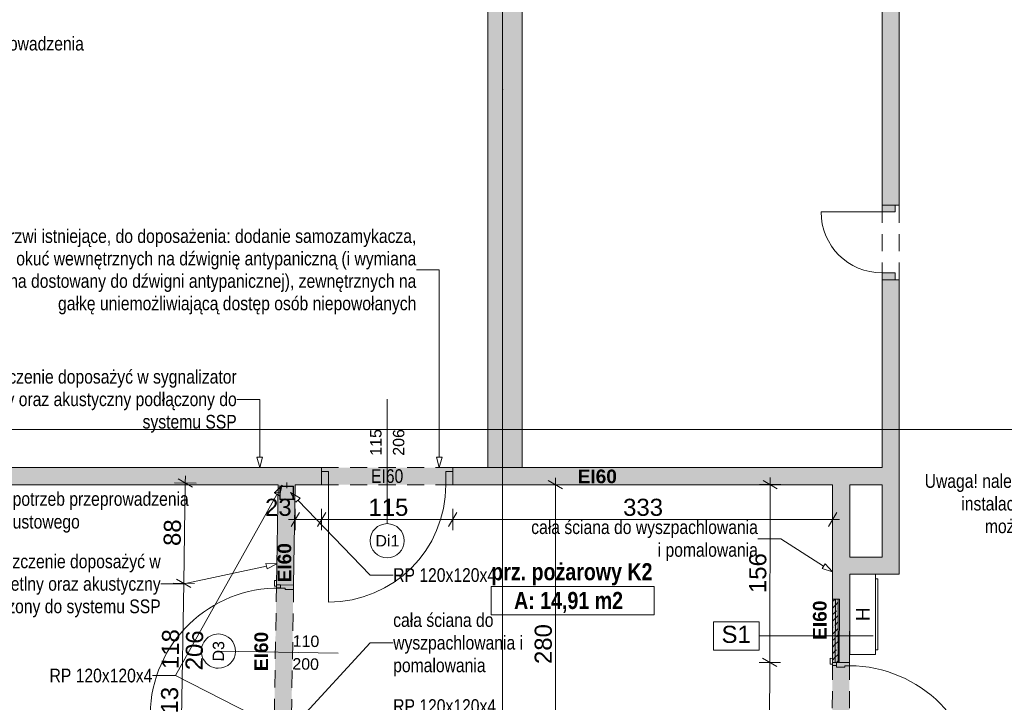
# Paper-space layout 'A-29. RZUT - PIĘTRO -1' of a CAD drawing. Header units: millimetres. Extents: x 0 to 950, y 0 to 750.
# Tile 7 of 28: x 131 to 303, y 258 to 377. Entities that reach past the tile are written whole.
import ezdxf
from ezdxf.xclip import XClip

# ---------------------------------------------------------------- set-up
doc = ezdxf.new("R2010")
doc.units = ezdxf.units.MM
doc.header["$MEASUREMENT"] = 0
doc.header["$XCLIPFRAME"] = 0
for name, pattern in [('DASHDOTX2', [1000, 500, -250, 0, -250]), ('DOT2', [3, 0.5, -2.5]), ('Przer. długie kreski', [2.5, 1.5, -1])]:
    doc.linetypes.add(name, pattern=pattern)
for name, color, linetype in [('A_konstrukcja stalowa', 7, 'Continuous'), ('A_podrys', 7, 'Continuous'), ('A_ppoż', 7, 'Continuous'), ('A_ppoż proj', 7, 'Continuous'), ('A_ściany', 7, 'Continuous'), ('A_ściany proj', 7, 'Continuous'), ('Drzwi Archicad', 7, 'Continuous')]:
    doc.layers.add(name, color=color, linetype=linetype)
for name, color, linetype, lineweight, true_color in [('A_konstrukcja stalowa_Nr_pióra__10', 7, 'Continuous', 13, 0x4b4b4b), ('A_opis ścian_Nr_pióra__19', 7, 'Continuous', 5, 0x191919), ('A_opis_Nr_pióra__10', 7, 'Continuous', 13, 0x4b4b4b), ('A_opis_Nr_pióra__255', 7, 'Continuous', 15, 0x242424), ('A_opis_Nr_pióra__8', 7, 'Continuous', 13, 0x4c4c4c), ('A_osie_Nr_pióra__16', 7, 'Continuous', 5, 0x0f0f0f), ('A_ppoż proj_Nr_pióra__8', 7, 'Continuous', 13, 0x4c4c4c), ('A_ppoż_Nr_pióra__8', 7, 'Continuous', 13, 0x4c4c4c), ('A_ściany proj_Nr_pióra__10', 7, 'Continuous', 13, 0x4b4b4b), ('A_ściany_Nr_pióra__10', 7, 'Continuous', 13, 0x4b4b4b)]:
    doc.layers.add(name, color=color, linetype=linetype, lineweight=lineweight, true_color=true_color)
for name, color, linetype, lineweight in [('A_ppoż_Nr_pióra__2', 8, 'Continuous', 13), ('A_strefy_Nr_pióra__1', 7, 'Continuous', 20), ('A_wymiary_Nr_pióra__1', 7, 'Continuous', 20), ('A_wymiary_Nr_pióra__2', 8, 'Continuous', 13), ('A_ściany proj_Nr_pióra__1', 7, 'Continuous', 20), ('A_ściany proj_Nr_pióra__2', 8, 'Continuous', 13), ('A_ściany_Nr_pióra__1', 7, 'Continuous', 20), ('Drzwi Archicad_Nr_pióra__1', 7, 'Continuous', 20), ('Drzwi Archicad_Nr_pióra__3', 252, 'Continuous', 13), ('Znaczniki drzwi Archicada_Nr_pióra__3', 252, 'Continuous', 13)]:
    doc.layers.add(name, color=color, linetype=linetype, lineweight=lineweight)
doc.styles.add('STYL_AUTOMATYCZNY_1', font='arial.ttf')
doc.styles.add('STYL_AUTOMATYCZNY_2', font='ARIALN.TTF')
doc.styles.add('STYL_AUTOMATYCZNY_3', font='arial.ttf')
doc.styles.add('STYL_AUTOMATYCZNY_4', font='arial.ttf')
doc.styles.add('STYL_AUTOMATYCZNY_5', font='arial.ttf')
doc.styles.add('STYL_AUTOMATYCZNY_6', font='ARIALN.TTF')
pattern_1 = [(45, (-3203.2107, -656.7228), (-1.1404925, 1.1404925), []), (45, (-3202.0702, -656.7228), (-1.1404925, 1.1404925), [0.80646, -0.40322])]

# ---------------------------------------------------------------- blocks, each defined once
blk = doc.blocks.new('Rysunek_2_2', base_point=(-3203.21, -656.72))
at = {"layer": 'A_konstrukcja stalowa', "linetype": 'Continuous', "lineweight": 0, "true_color": 0x252525}
h = blk.add_hatch(color=250, dxfattribs=at)
h.paths.add_polyline_path([(176.33, 295.54), (176.29, 293.14), (178.69, 293.1), (178.73, 295.5)])
h.paths.add_polyline_path([(176.43, 295.44), (178.63, 295.41), (178.59, 293.21), (176.39, 293.24)], flags=0)
at = {"layer": 'A_ppoż', "linetype": 'Continuous', "lineweight": 0, "true_color": 0x0b0b0b}
blk.add_hatch(color=28, dxfattribs=at).paths.add_polyline_path([(183.63, 298.75), (183.63, 295.75), (206.65, 295.75), (206.65, 298.75)])
at = {"layer": 'A_ppoż proj', "linetype": 'Continuous', "lineweight": 0, "true_color": 0x121212}
for points in [[(175.31, 251.99), (178.31, 251.94), (178.69, 278.15), (175.69, 278.2)], [(273.13, 240.95), (276.13, 240.95), (276.19, 264.55), (274.19, 264.55), (274.22, 275.65), (273.22, 275.65)]]:
    blk.add_hatch(color=250, dxfattribs=at).paths.add_polyline_path(points)
at = {"layer": 'A_ściany', "linetype": 'Continuous', "lineweight": 0, "true_color": 0x000000}
for points in [[(218.78, 298.75), (218.78, 408.53), (212.78, 408.53), (212.78, 298.75)], [(284.88, 405.79), (281.88, 405.79), (281.88, 344.79), (284.88, 344.79)], [(281.88, 331.71), (281.88, 283.05), (284.88, 280.05), (284.88, 331.71)], [(115.55, 298.75), (115.55, 298.35), (115.55, 295.75), (183.63, 295.75), (183.63, 298.75)], [(206.63, 295.75), (281.88, 295.75), (281.88, 298.75), (206.63, 298.75)], [(176.03, 295.75), (175.74, 278.2), (178.74, 278.15), (179.03, 295.75)], [(276.22, 275.65), (276.22, 295.75), (273.22, 295.75), (273.22, 275.65)], [(281.88, 283.05), (276.22, 283.05), (276.22, 280.05), (284.88, 280.05)], [(276.19, 264.55), (276.22, 275.65), (274.42, 275.65), (274.39, 264.55)]]:
    blk.add_hatch(color=18, dxfattribs=at).paths.add_polyline_path(points)
at = {"layer": 'A_ściany proj', "linetype": 'Continuous', "lineweight": 0, "true_color": 0x4b4b4b}
h = blk.add_hatch(dxfattribs=at)
h.set_pattern_fill('FP_65_0002', color=251, style=0, pattern_type=2)
h.set_pattern_definition(pattern_1)
h.paths.add_polyline_path([(273.22, 275.65), (273.19, 264.55), (273.69, 264.55), (273.72, 275.65)])
h = blk.add_hatch(dxfattribs=at)
h.set_pattern_fill('FP_65_0002', color=251, style=0, pattern_type=2)
h.set_pattern_definition(pattern_1)
h.paths.add_polyline_path([(274.19, 264.55), (274.22, 275.65), (273.72, 275.65), (273.69, 264.55)])
at = {"layer": 'Drzwi Archicad', "linetype": 'Continuous', "lineweight": 0, "true_color": 0xfdfdfd}
for points in [[(281.88, 344.79), (281.88, 343.59), (284.18, 343.59), (284.18, 344.79)], [(284.18, 331.71), (284.18, 332.91), (281.88, 332.91), (281.88, 331.71)], [(183.63, 295.75), (184.83, 295.75), (184.83, 298.05), (183.63, 298.05)], [(206.63, 298.05), (205.43, 298.05), (205.43, 295.75), (206.63, 295.75)]]:
    blk.add_hatch(color=7, dxfattribs=at).paths.add_polyline_path(points)
at = {"layer": 'A_konstrukcja stalowa_Nr_pióra__10', "color": 251, "linetype": 'Continuous', "lineweight": 13, "ltscale": 2, "true_color": 0x4b4b4b}
for p, q in [((176.33, 295.54), (176.29, 293.14)), ((178.73, 295.5), (176.33, 295.54)), ((176.39, 293.24), (176.43, 295.44)), ((176.43, 295.44), (178.63, 295.41)), ((178.63, 295.41), (178.59, 293.21)), ((178.69, 293.1), (178.73, 295.5)), ((176.29, 293.14), (178.69, 293.1)), ((178.59, 293.21), (176.39, 293.24))]:
    blk.add_line(p, q, dxfattribs=at)
at = {"layer": 'A_konstrukcja stalowa_Nr_pióra__10', "color": 251, "linetype": 'DOT2', "lineweight": 13, "ltscale": 2, "true_color": 0x4b4b4b}
for p, q in [((177.54, 296.12), (177.48, 292.52)), ((175.31, 294.36), (179.71, 294.29))]:
    blk.add_line(p, q, dxfattribs=at)
at = {"layer": 'A_opis ścian_Nr_pióra__19', "color": 250, "linetype": 'Continuous', "lineweight": 5, "ltscale": 2, "true_color": 0x191919}
for p, q in [((260.32, 271.7), (252.32, 271.7)), ((252.32, 271.7), (252.32, 266.75)), ((260.32, 266.75), (260.32, 271.7)), ((260.32, 269.22), (280.32, 269.22)), ((252.32, 266.75), (260.32, 266.75))]:
    blk.add_line(p, q, dxfattribs=at)
at = {"layer": 'A_opis_Nr_pióra__255', "color": 250, "linetype": 'Continuous', "lineweight": 15, "ltscale": 2, "true_color": 0x242424}
for p, q in [((204.27, 333.44), (200.25, 333.44)), ((204.27, 300.61), (204.27, 333.44)), ((172.79, 310.72), (168.76, 310.72)), ((172.79, 300.61), (172.79, 310.72)), ((172.29, 300.61), (173.29, 300.61)), ((172.79, 298.75), (172.29, 300.61)), ((172.79, 298.75), (173.29, 300.61)), ((203.77, 300.61), (204.77, 300.61)), ((204.27, 298.75), (203.77, 300.61)), ((204.27, 298.75), (204.77, 300.61)), ((176.73, 295.68), (175.38, 294.3)), ((176.73, 295.68), (176.26, 293.81)), ((175.82, 294.06), (158.01, 262.27)), ((176.26, 293.81), (175.38, 294.3)), ((178.2, 294.37), (179.86, 293.38)), ((178.2, 294.37), (179.14, 292.68)), ((179.86, 293.38), (179.14, 292.68)), ((179.5, 293.03), (192.17, 279.89)), ((264.14, 286.27), (260.12, 286.27)), ((271.65, 281.46), (264.14, 286.27)), ((173.98, 281.47), (159.46, 278.34)), ((174.08, 280.98), (173.87, 281.95)), ((175.8, 281.86), (173.87, 281.95)), ((175.8, 281.86), (174.08, 280.98)), ((271.38, 281.04), (271.92, 281.89)), ((273.22, 280.46), (271.92, 281.89)), ((192.17, 279.89), (196.19, 279.89)), ((273.22, 280.46), (271.38, 281.04)), ((159.46, 278.34), (155.43, 278.34)), ((179.59, 254.36), (192.17, 267.99)), ((192.17, 267.99), (196.19, 267.99)), ((158.01, 262.27), (153.98, 262.27)), ((158.01, 262.27), (153.98, 262.27)), ((174.26, 253.99), (158.01, 262.27))]:
    blk.add_line(p, q, dxfattribs=at)
at = {"layer": 'A_osie_Nr_pióra__16', "color": 250, "linetype": 'DASHDOTX2', "lineweight": 5, "ltscale": 2, "true_color": 0x0f0f0f}
for p, q in [((215.38, 365.07), (215.38, 440.84)), ((215.38, 365.07), (215.38, 101.43)), ((535.17, 305.43), (86.77, 305.43))]:
    blk.add_line(p, q, dxfattribs=at)
blk.add_point((215.38, 365.07), dxfattribs=at)
blk.add_point((215.38, 365.07), dxfattribs=at)
at = {"layer": 'A_ppoż_Nr_pióra__2', "color": 8, "linetype": 'Continuous', "lineweight": 13, "ltscale": 2}
for p, q in [((280.72, 280.05), (276.24, 280.05)), ((276.24, 280.05), (276.24, 265.97)), ((280.72, 265.97), (280.72, 280.05)), ((281.12, 279.25), (280.72, 279.25)), ((280.72, 279.25), (280.72, 266.77)), ((281.12, 266.77), (281.12, 279.25)), ((276.24, 265.97), (280.72, 265.97)), ((280.72, 266.77), (281.12, 266.77))]:
    blk.add_line(p, q, dxfattribs=at)
at = {"layer": 'A_strefy_Nr_pióra__1', "color": 7, "linetype": 'Continuous', "lineweight": 20, "ltscale": 2}
for p, q in [((213.38, 277.88), (213.38, 272.94)), ((213.38, 277.88), (241.95, 277.88)), ((241.95, 277.88), (241.95, 272.94)), ((213.38, 272.94), (241.95, 272.94))]:
    blk.add_line(p, q, dxfattribs=at)
at = {"layer": 'A_wymiary_Nr_pióra__1', "color": 7, "linetype": 'Continuous', "lineweight": 20, "ltscale": 2}
for p, q in [((160.99, 295.32), (158.51, 296.81)), ((225.88, 295.03), (223.38, 296.47)), ((263.53, 295.05), (261.03, 296.5)), ((179.76, 290.9), (178.31, 288.4)), ((184.36, 290.9), (182.91, 288.4)), ((207.36, 290.9), (205.91, 288.4)), ((272.5, 288.4), (273.94, 290.9)), ((160.7, 277.73), (158.22, 279.21)), ((263.44, 263.86), (260.95, 265.31))]:
    blk.add_line(p, q, dxfattribs=at)
at = {"layer": 'A_wymiary_Nr_pióra__2', "color": 8, "linetype": 'Continuous', "lineweight": 13, "ltscale": 2}
for p, q in [((159.77, 297.29), (159.75, 296.07)), ((224.63, 295.75), (224.63, 296.97)), ((262.28, 297), (262.28, 295.78)), ((157.88, 296.1), (161.63, 296.04)), ((159.75, 296.07), (159.46, 278.47)), ((226.51, 295.75), (222.76, 295.75)), ((224.63, 239.75), (224.63, 295.75)), ((260.4, 295.78), (264.15, 295.77)), ((262.28, 295.78), (262.2, 264.58)), ((179.03, 287.77), (179.03, 291.52)), ((183.63, 287.77), (183.63, 291.52)), ((206.63, 287.77), (206.63, 291.52)), ((273.22, 287.77), (273.22, 291.52)), ((177.81, 289.65), (179.03, 289.65)), ((179.03, 289.65), (183.63, 289.65)), ((183.63, 289.65), (206.63, 289.65)), ((206.63, 289.65), (273.22, 289.65)), ((273.22, 289.65), (274.44, 289.65)), ((157.59, 278.5), (161.34, 278.44)), ((159.46, 278.47), (159.07, 254.87)), ((260.32, 264.59), (264.07, 264.58)), ((262.2, 264.58), (262.14, 240.98))]:
    blk.add_line(p, q, dxfattribs=at)
at = {"layer": 'A_ściany proj_Nr_pióra__1', "color": 7, "linetype": 'Continuous', "lineweight": 20, "ltscale": 2, "flags": 128}
for points in [[(273.22, 275.65), (273.19, 264.55)], [(274.19, 264.55), (274.22, 275.65)]]:
    blk.add_lwpolyline(points, dxfattribs=at)
at = {"layer": 'A_ściany proj_Nr_pióra__10', "color": 251, "linetype": 'Continuous', "lineweight": 13, "ltscale": 2, "true_color": 0x4b4b4b}
for p, q in [((273.72, 275.65), (273.69, 264.55)), ((273.69, 264.55), (273.72, 275.65))]:
    blk.add_line(p, q, dxfattribs=at)
at = {"layer": 'A_ściany proj_Nr_pióra__2', "color": 8, "linetype": 'Continuous', "lineweight": 13, "ltscale": 2, "flags": 128}
for points in [[(273.22, 275.65), (273.72, 275.65)], [(273.72, 275.65), (274.22, 275.65)], [(273.19, 264.55), (273.69, 264.55)], [(273.69, 264.55), (274.19, 264.55)]]:
    blk.add_lwpolyline(points, dxfattribs=at)
at = {"layer": 'A_ściany_Nr_pióra__1', "color": 7, "linetype": 'Continuous', "lineweight": 20, "ltscale": 2}
for p, q in [((281.88, 344.79), (281.88, 345.73)), ((284.88, 344.79), (284.88, 345.53)), ((281.88, 344.79), (284.18, 344.79)), ((284.18, 344.79), (284.88, 344.79)), ((281.88, 331.71), (281.88, 330.77)), ((281.88, 331.71), (284.18, 331.71)), ((284.18, 331.71), (284.88, 331.71)), ((284.88, 331.71), (284.88, 330.97)), ((183.63, 298.75), (182.89, 298.75)), ((183.63, 298.05), (183.63, 298.75)), ((206.63, 298.75), (207.37, 298.75)), ((206.63, 298.05), (206.63, 298.75)), ((183.63, 295.75), (183.63, 298.05)), ((206.63, 295.75), (206.63, 298.05)), ((183.63, 295.75), (182.69, 295.75)), ((206.63, 295.75), (207.57, 295.75)), ((175.74, 278.2), (175.75, 278.94)), ((176.44, 278.19), (175.74, 278.2)), ((178.74, 278.15), (176.44, 278.19)), ((273.19, 264.55), (273.19, 265.29)), ((273.89, 264.55), (273.19, 264.55)), ((276.19, 264.55), (273.89, 264.55))]:
    blk.add_line(p, q, dxfattribs=at)
at = {"layer": 'A_ściany_Nr_pióra__1', "color": 7, "linetype": 'Continuous', "lineweight": 20, "ltscale": 2, "flags": 128}
for points in [[(212.78, 408.53), (212.78, 298.75)], [(218.78, 298.75), (218.78, 408.53)], [(281.88, 405.79), (281.88, 344.79)], [(284.88, 344.79), (284.88, 405.79)], [(281.88, 331.71), (281.88, 298.75)], [(284.88, 280.05), (284.88, 331.71)], [(183.63, 298.75), (115.55, 298.75)], [(281.88, 298.75), (206.63, 298.75)], [(212.78, 298.75), (218.78, 298.75)], [(115.55, 295.75), (176.03, 295.75)], [(176.03, 295.75), (175.74, 278.2)], [(178.74, 278.15), (179.03, 295.75)], [(179.03, 295.75), (183.63, 295.75)], [(206.63, 295.75), (273.22, 295.75)], [(273.22, 295.75), (273.22, 275.65)], [(276.22, 295.75), (281.88, 295.75)], [(276.22, 283.05), (276.22, 295.75)], [(281.88, 295.75), (281.88, 283.05)], [(281.88, 283.05), (276.22, 283.05)], [(276.22, 275.65), (276.22, 280.05)], [(276.22, 280.05), (284.88, 280.05)], [(273.22, 275.65), (274.42, 275.65)], [(274.42, 275.65), (274.39, 264.55)], [(276.19, 264.55), (276.22, 275.65)]]:
    blk.add_lwpolyline(points, dxfattribs=at)
at = {"layer": 'A_ściany_Nr_pióra__10', "color": 251, "linetype": 'Przer. długie kreski', "lineweight": 13, "ltscale": 2, "true_color": 0x4b4b4b}
for p, q in [((281.88, 331.71), (281.88, 344.79)), ((284.88, 331.71), (284.88, 344.79)), ((206.63, 298.75), (183.63, 298.75)), ((206.63, 295.75), (183.63, 295.75))]:
    blk.add_line(p, q, dxfattribs=at)
at = {"layer": 'Drzwi Archicad_Nr_pióra__1', "color": 7, "linetype": 'Continuous', "lineweight": 20, "ltscale": 2}
for p, q in [((281.88, 344.79), (281.88, 345.73)), ((281.88, 344.79), (281.88, 345.73)), ((284.88, 344.79), (284.88, 345.53)), ((284.88, 344.79), (284.88, 345.53)), ((281.88, 343.59), (271.2, 343.59)), ((281.88, 344.79), (281.88, 343.59)), ((284.18, 344.79), (281.88, 344.79)), ((281.88, 344.79), (284.18, 344.79)), ((281.88, 344.79), (284.18, 344.79)), ((281.88, 343.59), (284.18, 343.59)), ((284.18, 343.59), (284.18, 344.79)), ((284.18, 344.79), (284.88, 344.79)), ((284.18, 344.79), (284.88, 344.79)), ((284.18, 332.91), (281.88, 332.91)), ((281.88, 332.91), (281.88, 331.71)), ((281.88, 331.71), (284.18, 331.71)), ((281.88, 331.71), (284.18, 331.71)), ((281.88, 331.71), (284.18, 331.71)), ((281.88, 331.71), (281.88, 330.77)), ((281.88, 331.71), (281.88, 330.77)), ((284.18, 331.71), (284.18, 332.91)), ((284.18, 331.71), (284.88, 331.71)), ((284.18, 331.71), (284.88, 331.71)), ((284.88, 331.71), (284.88, 330.97)), ((284.88, 331.71), (284.88, 330.97)), ((183.63, 298.75), (182.89, 298.75)), ((183.63, 298.75), (182.89, 298.75)), ((183.63, 298.05), (183.63, 298.75)), ((183.63, 298.05), (183.63, 298.75)), ((206.63, 298.05), (206.63, 298.75)), ((206.63, 298.05), (206.63, 298.75)), ((206.63, 298.75), (207.37, 298.75)), ((206.63, 298.75), (207.37, 298.75)), ((184.83, 298.05), (183.63, 298.05)), ((183.63, 298.05), (183.63, 295.75)), ((183.63, 295.75), (183.63, 298.05)), ((183.63, 295.75), (183.63, 298.05)), ((184.83, 295.75), (184.83, 298.05)), ((206.63, 298.05), (205.43, 298.05)), ((205.43, 298.05), (205.43, 295.75)), ((206.63, 295.75), (206.63, 298.05)), ((206.63, 295.75), (206.63, 298.05)), ((206.63, 295.75), (206.63, 298.05)), ((183.63, 295.75), (182.69, 295.75)), ((183.63, 295.75), (182.69, 295.75)), ((183.63, 295.75), (184.83, 295.75)), ((184.83, 295.75), (184.83, 275.15)), ((205.43, 295.75), (206.63, 295.75)), ((206.63, 295.75), (207.57, 295.75)), ((206.63, 295.75), (207.57, 295.75))]:
    blk.add_line(p, q, dxfattribs=at)
for centre, radius, start, end in [((281.88, 343.59), 10.68, 180, 270), ((184.83, 295.75), 20.6, 270, 0)]:
    blk.add_arc(centre, radius, start, end, dxfattribs=at)
at = {"layer": 'Drzwi Archicad_Nr_pióra__3', "color": 252, "linetype": 'Przer. długie kreski', "lineweight": 13, "ltscale": 2}
for p, q in [((175.74, 278.2), (175.35, 254.6)), ((178.74, 278.15), (178.35, 254.55)), ((273.19, 264.55), (273.13, 240.95)), ((276.19, 264.55), (276.13, 240.95))]:
    blk.add_line(p, q, dxfattribs=at)
at = {"layer": 'Drzwi Archicad_Nr_pióra__3', "color": 252, "linetype": 'Continuous', "lineweight": 13, "ltscale": 2}
for p, q in [((175.36, 277.95), (175.37, 278.95)), ((175.74, 277.94), (175.36, 277.95)), ((175.37, 278.95), (175.75, 278.94)), ((175.73, 277.7), (175.74, 278.2)), ((175.75, 278.94), (175.74, 277.94)), ((175.74, 278.2), (175.75, 278.94)), ((175.74, 278.2), (175.75, 278.94)), ((175.74, 278.2), (176.44, 278.19)), ((176.44, 278.19), (175.74, 278.2)), ((176.44, 278.19), (175.74, 278.2)), ((176.44, 278.19), (176.43, 277.69)), ((176.43, 277.63), (176.44, 278.19)), ((176.44, 278.19), (178.74, 278.15)), ((178.74, 278.15), (176.44, 278.19)), ((178.74, 278.15), (176.44, 278.19)), ((178.74, 278.15), (178.73, 277.35)), ((176.43, 277.69), (175.73, 277.7)), ((177.23, 277.61), (176.43, 277.63)), ((177.23, 277.37), (177.23, 277.61)), ((178.73, 277.35), (177.23, 277.37)), ((272.81, 264.3), (272.81, 265.3)), ((272.81, 265.3), (273.19, 265.29)), ((273.19, 264.29), (272.81, 264.3)), ((273.19, 265.29), (273.19, 264.29)), ((273.19, 264.55), (273.19, 265.29)), ((273.19, 264.55), (273.19, 265.29)), ((273.19, 264.05), (273.19, 264.55)), ((273.19, 264.55), (273.89, 264.55)), ((273.89, 264.55), (273.19, 264.55)), ((273.89, 264.55), (273.19, 264.55)), ((273.89, 264.55), (273.89, 264.05)), ((276.19, 264.55), (273.89, 264.55)), ((273.89, 264.55), (273.89, 263.75)), ((276.19, 264.55), (273.89, 264.55)), ((276.19, 264.55), (273.89, 264.55)), ((276.19, 263.99), (276.19, 264.55)), ((273.89, 264.05), (273.19, 264.05)), ((273.89, 263.75), (275.39, 263.75)), ((275.39, 263.75), (275.39, 263.99)), ((275.39, 263.99), (276.19, 263.99))]:
    blk.add_line(p, q, dxfattribs=at)
for centre, start, end in [((176.06, 255.15), 89.0515, 179.0515), ((276.13, 241.51), 359.8509, 89.8509)]:
    blk.add_arc(centre, 22.48, start, end, dxfattribs=at)
at = {"layer": 'Znaczniki drzwi Archicada_Nr_pióra__3', "color": 252, "linetype": 'Continuous', "lineweight": 13, "ltscale": 2}
for p, q in [((195.13, 288.92), (195.13, 310.75)), ((165.55, 266.57), (186.55, 266.22))]:
    blk.add_line(p, q, dxfattribs=at)
at = {"layer": 'Znaczniki drzwi Archicada_Nr_pióra__3', "color": 252, "linetype": 'Continuous', "lineweight": 13, "ltscale": 2, "flags": 128}
blk.add_lwpolyline([(165.6, 269.57, 1), (165.5, 263.57, 1)], format="xyb", close=True, dxfattribs=at)
at = {"layer": 'Znaczniki drzwi Archicada_Nr_pióra__3', "color": 252, "linetype": 'Continuous', "lineweight": 13, "ltscale": 2}
for start, end in [(0, 180), (180, 0)]:
    blk.add_arc((195.13, 285.92), 3, start, end, dxfattribs=at)
at = {"layer": 'A_opis ścian_Nr_pióra__19', "color": 250, "linetype": 'Continuous', "lineweight": 5, "true_color": 0x191919, "insert": (256.32, 271.01), "char_height": 3, "attachment_point": 2, "style": 'STYL_AUTOMATYCZNY_1'}
blk.add_mtext('\\A1;{\\pqc;\\fArial|b0|i0|c238|p0;\\W1.000000;S1}', dxfattribs=at)
at = {"layer": 'A_opis_Nr_pióra__10', "color": 251, "linetype": 'Continuous', "lineweight": 13, "true_color": 0x4b4b4b, "char_height": 2.4, "attachment_point": 6, "style": 'STYL_AUTOMATYCZNY_2'}
for s, insert, width, line_spacing_factor in [('\\A1;{\\pqr;\\fArial Narrow|b0|i0|c238|p0;\\W1.000000;drzwi istniejące, do doposażenia: dodanie samozamykacza, zmiana okuć wewnętrznych na dźwignię antypaniczną (i wymiana zamka na dostowany do dźwigni antypanicznej), zewnętrznych na gałkę uniemożliwiającą dostęp osób niepowołanych}', (200.25, 333.09), 80.7811, 0.98319), ('\\A1;{\\pqr;\\fArial Narrow|b0|i0|c238|p0;\\W1.000000;pomieszczenie doposażyć w sygnalizator świetlny oraz akustyczny podłączony do systemu SSP}', (168.76, 310.38), 55.1337, 0.985535), ('\\A1;{\\pqr;\\fArial Narrow|b0|i0|c238|p0;\\W1.000000;Uwaga! należy uwzględnić przełożenie instalacji w tym obszarze, tak aby możliwe było wykonanie drzwi}', (336.58, 292.07), 47.9261, 0.992371), ('\\A1;{\\pqr;\\fArial Narrow|b0|i0|c238|p0;\\W1.000000;pomieszczenie doposażyć w sygnalizator świetlny oraz akustyczny podłączony do systemu SSP}', (155.43, 278), 48.8348, 0.985535)]:
    blk.add_mtext(s, dxfattribs=dict(at, insert=insert, width=width, line_spacing_factor=line_spacing_factor))
at = {"layer": 'A_opis_Nr_pióra__10', "color": 251, "linetype": 'Continuous', "lineweight": 13, "true_color": 0x4b4b4b, "char_height": 2.4, "style": 'STYL_AUTOMATYCZNY_2'}
for s, insert, attachment_point in [('\\A1;{\\pql;\\fArial Narrow|b0|i0|c238|p0;\\W1.000000;RP 120x120x4}', (196.19, 279.89), 4), ('\\A1;{\\pqr;\\fArial Narrow|b0|i0|c238|p0;\\W1.000000;RP 120x120x4}', (153.98, 262.27), 6), ('\\A1;{\\pqr;\\fArial Narrow|b0|i0|c238|p0;\\W1.000000;RP 120x120x4}', (153.98, 262.27), 6), ('\\A1;{\\pql;\\fArial Narrow|b0|i0|c238|p0;\\W1.000000;RP 120x120x4}', (196.19, 256.91), 4)]:
    blk.add_mtext(s, dxfattribs=dict(at, insert=insert, attachment_point=attachment_point))
at = {"layer": 'A_opis_Nr_pióra__8', "color": 251, "linetype": 'Continuous', "lineweight": 13, "true_color": 0x4c4c4c, "char_height": 2.4, "attachment_point": 4, "line_spacing_factor": 0.996541, "style": 'STYL_AUTOMATYCZNY_2'}
for s, insert in [('\\A1;{\\pql;\\fArial Narrow|b0|i0|c238|p0;\\W1.000000;2x otwór dla potrzeb przeprowadzenia \\P\\pql;\\fArial Narrow|b0|i0|c238|p0;\\W1.000000;kanału upustowego}', (95.51, 370.76)), ('\\A1;{\\pql;\\fArial Narrow|b0|i0|c238|p0;\\W1.000000;otwór dla potrzeb przeprowadzenia \\P\\pql;\\fArial Narrow|b0|i0|c238|p0;\\W1.000000;kanału upustowego}', (117.56, 290.9))]:
    blk.add_mtext(s, dxfattribs=dict(at, insert=insert))
at = {"layer": 'A_opis_Nr_pióra__8', "color": 251, "linetype": 'Continuous', "lineweight": 13, "true_color": 0x4c4c4c, "char_height": 2.4, "style": 'STYL_AUTOMATYCZNY_2'}
for s, insert, width, attachment_point, line_spacing_factor in [('\\A1;{\\pqr;\\fArial Narrow|b0|i0|c238|p0;\\W1.000000;cała ściana do wyszpachlowania i pomalowania}', (260.12, 285.95), 40.1283, 6, 0.996222), ('\\A1;{\\pql;\\fArial Narrow|b0|i0|c238|p0;\\W1.000000;cała ściana do wyszpachlowania i pomalowania}', (196.19, 267.68), 26.0831, 4, 0.992213)]:
    blk.add_mtext(s, dxfattribs=dict(at, insert=insert, width=width, attachment_point=attachment_point, line_spacing_factor=line_spacing_factor))
at = {"layer": 'A_ppoż proj_Nr_pióra__8', "color": 251, "linetype": 'Continuous', "lineweight": 13, "true_color": 0x4c4c4c, "insert": (231.96, 297.19), "char_height": 2.4, "attachment_point": 5, "style": 'STYL_AUTOMATYCZNY_3'}
blk.add_mtext('\\A1;{\\pqc;\\fArial|b1|i0|c238|p0;\\W1.000000;EI60}', dxfattribs=at)
at = {"layer": 'A_ppoż proj_Nr_pióra__8', "color": 251, "linetype": 'Continuous', "lineweight": 13, "true_color": 0x4c4c4c, "char_height": 2.4, "attachment_point": 5, "rotation": 90, "style": 'STYL_AUTOMATYCZNY_3'}
for insert in [(177.14, 282.06), (270.99, 271.98), (173.07, 266.5)]:
    blk.add_mtext('\\A1;{\\pqc;\\fArial|b1|i0|c238|p0;\\W1.000000;EI60}', dxfattribs=dict(at, insert=insert))
at = {"layer": 'A_ppoż_Nr_pióra__2', "color": 8, "linetype": 'Continuous', "lineweight": 13, "insert": (278.54, 271.82), "char_height": 2.4, "attachment_point": 4, "rotation": 90, "style": 'STYL_AUTOMATYCZNY_1'}
blk.add_mtext('\\A1;{\\pql;\\fArial|b0|i0|c238|p0;\\W1.000000;H}', dxfattribs=at)
at = {"layer": 'A_ppoż_Nr_pióra__8', "color": 251, "linetype": 'Continuous', "lineweight": 13, "true_color": 0x4c4c4c, "insert": (195.13, 297.25), "char_height": 2.4, "attachment_point": 5, "style": 'STYL_AUTOMATYCZNY_2'}
blk.add_mtext('\\A1;{\\pqc;\\fArial Narrow|b0|i0|c238|p0;\\W1.000000;EI60}', dxfattribs=at)
at = {"layer": 'A_strefy_Nr_pióra__1', "color": 7, "linetype": 'Continuous', "lineweight": 20, "char_height": 3, "attachment_point": 1, "style": 'STYL_AUTOMATYCZNY_6'}
for s, insert in [('\\A1;{\\pql;\\fArial Narrow|b1|i0|c238|p0;\\W1.000000;prz. pożarowy K2}', (213.38, 281.99)), ('\\A1;{\\pql;\\fArial Narrow|b1|i0|c238|p0;\\W1.000000;A: 14,91 m2}', (217.38, 276.95))]:
    blk.add_mtext(s, dxfattribs=dict(at, insert=insert))
at = {"layer": 'A_wymiary_Nr_pióra__1', "color": 7, "linetype": 'Continuous', "lineweight": 20, "char_height": 3, "attachment_point": 7, "style": 'STYL_AUTOMATYCZNY_5'}
for s, insert, width in [('\\A1;{\\pql;\\fArial|b0|i0|c238|p0;\\W1.000000;23}', (173.73, 290.25), 4.5763), ('\\A1;{\\pql;\\fArial|b0|i0|c238|p0;\\W1.000000;115}', (191.85, 290.25), 6.5592), ('\\A1;{\\pql;\\fArial|b0|i0|c238|p0;\\W1.000000;333}', (236.5, 290.25), 6.8645)]:
    blk.add_mtext(s, dxfattribs=dict(at, insert=insert, width=width))
for s, insert, width, rotation in [('\\A1;{\\pql;\\fArial|b0|i0|c238|p0;\\W1.000000;88}', (158.97, 284.99), 4.5763, 89.0515), ('\\A1;{\\pql;\\fArial|b0|i0|c238|p0;\\W1.000000;156}', (261.63, 276.75), 6.8645, 89.8509), ('\\A1;{\\pql;\\fArial|b0|i0|c238|p0;\\W1.000000;118}', (158.61, 263.4), 6.5592, 89.0515), ('\\A1;{\\pql;\\fArial|b0|i0|c238|p0;\\W1.000000;206}', (162.81, 263.18), 6.8645, 89.0515), ('\\A1;{\\pql;\\fArial|b0|i0|c238|p0;\\W1.000000;280}', (224.03, 264.31), 6.8645, 90), ('\\A1;{\\pql;\\fArial|b0|i0|c238|p0;\\W1.000000;13}', (158.48, 255.6), 4.5763, 89.0515)]:
    blk.add_mtext(s, dxfattribs=dict(at, insert=insert, width=width, rotation=rotation))
at = {"layer": 'Znaczniki drzwi Archicada_Nr_pióra__3', "color": 252, "linetype": 'Continuous', "lineweight": 13, "char_height": 2, "attachment_point": 7}
for s, insert, rotation, style in [('\\A1;{\\pql;\\pt2;\\fArial|b0|i0|c238|p0;\\W1.000000;115}', (194.17, 300.84), 90, 'STYL_AUTOMATYCZNY_1'), ('\\A1;{\\pql;\\pt2;\\fArial|b0|i0|c238|p0;\\W1.000000;206}', (198.17, 300.84), 90, 'STYL_AUTOMATYCZNY_1'), ('\\A1;{\\pql;\\fArial CE|b0|i0|c238|p0;\\W1.000000;110}', (178.56, 267.32), 359.0515, 'STYL_AUTOMATYCZNY_4'), ('\\A1;{\\pql;\\fArial CE|b0|i0|c238|p0;\\W1.000000;D3}', (166.55, 264.74), 89.0515, 'STYL_AUTOMATYCZNY_4'), ('\\A1;{\\pql;\\fArial CE|b0|i0|c238|p0;\\W1.000000;200}', (178.5, 263.32), 359.0515, 'STYL_AUTOMATYCZNY_4')]:
    blk.add_mtext(s, dxfattribs=dict(at, insert=insert, rotation=rotation, style=style))
at = {"layer": 'Znaczniki drzwi Archicada_Nr_pióra__3', "color": 252, "linetype": 'Continuous', "lineweight": 13, "insert": (193.08, 284.92), "char_height": 2, "attachment_point": 7, "style": 'STYL_AUTOMATYCZNY_1'}
blk.add_mtext('\\A1;{\\pql;\\pt2;\\fArial|b0|i0|c238|p0;\\W1.000000;Di1}', dxfattribs=at)

psp = doc.layouts.new('A-29. RZUT - PIĘTRO -1')

# ---------------------------------------------------------------- block references
at = {"layer": 'A_podrys', "color": 37, "linetype": 'Continuous', "lineweight": 5, "true_color": 0x656532}
ref = psp.add_blockref('Rysunek_2_2', (-3203.21, -656.72), dxfattribs=at)
XClip(ref).set_block_clipping_path([(34.2720516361, 101.426833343), (535.1719941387, 519.046833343)])

doc.saveas('drawing.dxf')
